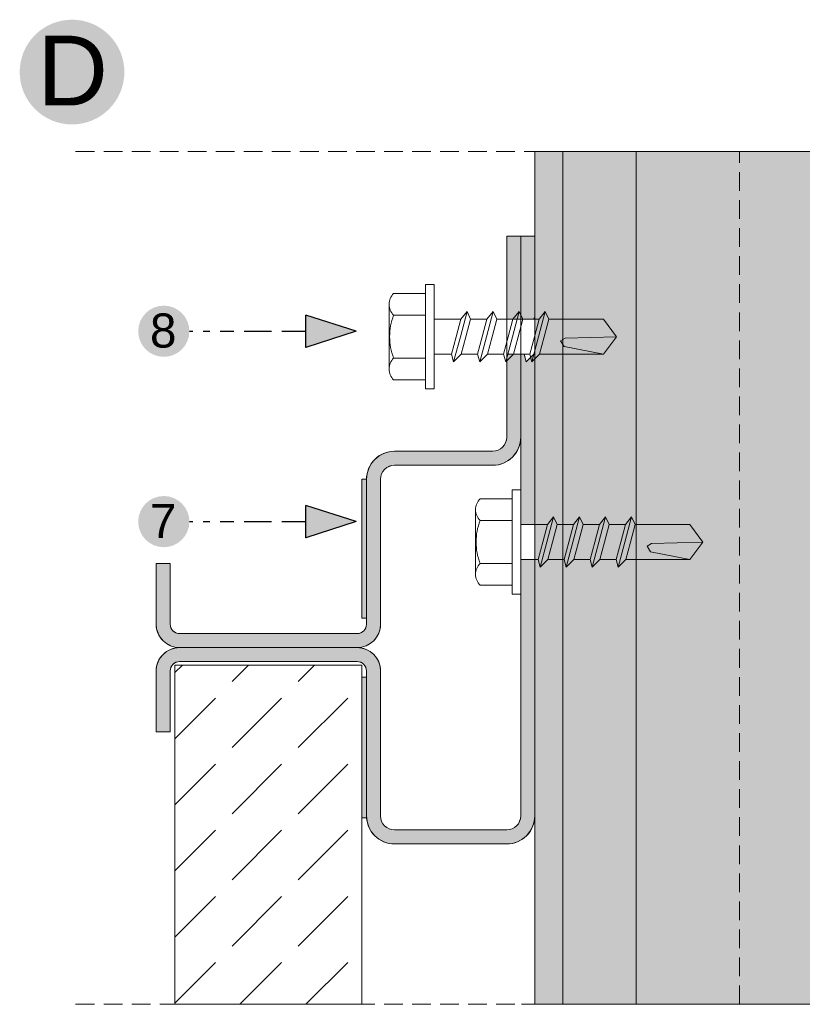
# Model space of a CAD drawing. Extents: x -106507 to -42801, y 48734 to 74234.
# Tile 65 of 69: x -45341 to -44503, y 69871 to 70924. Entities that reach past the tile are written whole.
import ezdxf

# ---------------------------------------------------------------- set-up
doc = ezdxf.new("R2010")
doc.units = 0
doc.header["$MEASUREMENT"] = 0
doc.linetypes.add('Hidden Line', pattern=[30, 20, -10])
for name, color, linetype, lineweight, true_color in [('2D - Ogólne_Pen_No__5', 7, 'Continuous', 25, 0x40a5ff), ('2D Drafting - General_Pen_No__102', 7, 'Continuous', 13, 0xcccccc), ('2D Drafting - General_Pen_No__141', 7, 'Continuous', 0, 0xe8e8e8), ('2D Drafting - General_Pen_No__2', 7, 'Continuous', 15, 0x7f7f7f), ('2D Drafting - General_Pen_No__5', 7, 'Continuous', 25, 0x40a5ff), ('2D Drafting - General_Pen_No__81', 7, 'Continuous', 20, 0x6a6a6a)]:
    doc.layers.add(name, color=color, linetype=linetype, lineweight=lineweight, true_color=true_color)
doc.layers.add('2D Drafting - General_Pen_No__1', color=7, linetype='Continuous', lineweight=13)
doc.layers.add('Opisy - Tekst_Pen_No__121', color=255, linetype='Continuous', lineweight=0)
doc.styles.add('GENERATED_STYLE_4', font='arial.ttf')

msp = doc.modelspace()

# ---------------------------------------------------------------- hatches: boundary and pattern name
at = {"layer": '2D - Ogólne_Pen_No__5', "linetype": 'Continuous'}
for points in [[(-45340.57, 70867.55, 1), (-45228.56, 70867.55, 1)], [(-45213.79, 70590.37, 1), (-45159.02, 70590.37, 1)], [(-45213.79, 70386.78, 1), (-45159.02, 70386.78, 1)]]:
    msp.add_hatch(color=256, dxfattribs=at).paths.add_polyline_path(points, flags=0)
at = {"layer": '2D Drafting - General_Pen_No__102', "linetype": 'Continuous'}
for points in [[(-44819.54, 70603.22), (-44819.54, 70692.07), (-44804.54, 70692.07), (-44804.54, 70603.22)], [(-44804.54, 70603.22), (-44804.54, 70692.07), (-44789.54, 70692.07), (-44789.54, 70605.06), (-44791.02, 70603.22)], [(-44804.54, 70603.22), (-44804.54, 70692.07), (-44789.54, 70692.07), (-44789.54, 70605.06), (-44791.02, 70603.22)], [(-45169.54, 70252.07, -0.4142136), (-45194.54, 70277.07), (-45194.54, 70342.07), (-45179.54, 70342.07), (-45179.54, 70334.03), (-45179.54, 70283.62), (-45179.54, 70277.07, 0.4142136), (-45169.54, 70267.07), (-44979.54, 70267.07, 0.4142136), (-44969.54, 70277.07), (-44969.54, 70432.07, -0.4142136), (-44939.54, 70462.07), (-44834.54, 70462.07, 0.4142136), (-44819.54, 70477.07), (-44819.54, 70528.67), (-44819.54, 70565.95), (-44804.54, 70565.95), (-44804.54, 70477.07, -0.4142136), (-44834.54, 70447.07), (-44939.54, 70447.07, 0.4142136), (-44954.54, 70432.07), (-44954.54, 70277.07, -0.4142136), (-44979.54, 70252.07)], [(-44789.54, 70383.59), (-44804.54, 70383.59), (-44804.54, 70420.87), (-44804.54, 70565.95), (-44801.01, 70565.95), (-44798.81, 70557.75), (-44790.61, 70565.95), (-44789.54, 70565.95)], [(-45169.54, 70252.07), (-44979.54, 70252.07, -0.4142136), (-44954.54, 70227.07), (-44954.54, 70072.07, 0.4142136), (-44939.54, 70057.07), (-44819.54, 70057.07, 0.4142136), (-44804.54, 70072.07), (-44804.54, 70346.31), (-44789.54, 70346.31), (-44789.54, 70072.07, -0.4142136), (-44819.54, 70042.07), (-44939.54, 70042.07, -0.4142136), (-44969.54, 70072.07), (-44969.54, 70227.07, 0.4142136), (-44979.54, 70237.07), (-45169.54, 70237.07, 0.4142136), (-45179.54, 70227.07), (-45179.54, 70220.53), (-45179.54, 70170.12), (-45179.54, 70162.07), (-45194.54, 70162.07), (-45194.54, 70227.07, -0.4142136)]]:
    msp.add_hatch(color=256, dxfattribs=at).paths.add_polyline_path(points, flags=0)
at = {"layer": '2D Drafting - General_Pen_No__141', "linetype": 'Continuous'}
msp.add_hatch(color=256, dxfattribs=at).paths.add_polyline_path([(-44789.54, 69870.59), (-44103.49, 69870.59), (-44103.49, 70782.5), (-44789.54, 70782.5)], flags=0)
at = {"layer": '2D Drafting - General_Pen_No__5', "linetype": 'Continuous'}
for points in [[(-45034.53, 70607.65), (-45034.53, 70573.1), (-44980.43, 70590.37)], [(-45034.53, 70404.05), (-45034.53, 70369.5), (-44980.43, 70386.78)]]:
    msp.add_hatch(color=256, dxfattribs=at).paths.add_polyline_path(points, flags=0)
at = {"layer": '2D Drafting - General_Pen_No__81', "linetype": 'Continuous'}
for points in [[(-44974.45, 70432.07), (-44969.54, 70432.07), (-44969.54, 70283.62), (-44974.45, 70283.62)], [(-44974.45, 70069.9), (-44969.54, 70069.9), (-44969.54, 70220.53), (-44974.45, 70220.53)]]:
    msp.add_hatch(color=256, dxfattribs=at).paths.add_polyline_path(points, flags=0)
h = msp.add_hatch(dxfattribs=at)
h.set_pattern_fill('Beton', color=256, style=0, pattern_type=2)
h.set_pattern_definition([(45, (0, 0), (-70.71068, 70.71068), [75, -25]), (45, (7e-15, 70.71), (-70.71068, 70.71068), [75, -25])])
h.paths.add_polyline_path([(-45174.54, 70233.34), (-44974.54, 70233.34), (-44974.54, 69870.59), (-45174.54, 69870.59)], flags=0)

# ---------------------------------------------------------------- linework, layer by layer
at = {"layer": '2D - Ogólne_Pen_No__5', "linetype": 'Continuous'}
for p, q in [((-45034.53, 70573.1), (-45034.53, 70607.65)), ((-44980.43, 70590.37), (-45034.53, 70607.65)), ((-45159.02, 70590.37), (-45155.36, 70590.37)), ((-45144.39, 70590.37), (-45137.07, 70590.37)), ((-45126.09, 70590.37), (-45111.45, 70590.37)), ((-45100.47, 70590.37), (-45071.19, 70590.37)), ((-45060.21, 70590.37), (-45034.53, 70590.37)), ((-44980.43, 70590.37), (-45034.53, 70573.1)), ((-44980.43, 70386.78), (-45034.53, 70404.05)), ((-45034.53, 70369.5), (-45034.53, 70404.05)), ((-45159.02, 70386.78), (-45155.36, 70386.78)), ((-45144.39, 70386.78), (-45137.07, 70386.78)), ((-45126.09, 70386.78), (-45111.45, 70386.78)), ((-45100.47, 70386.78), (-45071.19, 70386.78)), ((-45060.21, 70386.78), (-45034.53, 70386.78)), ((-44980.43, 70386.78), (-45034.53, 70369.5))]:
    msp.add_line(p, q, dxfattribs=at)
at = {"layer": '2D Drafting - General_Pen_No__1', "linetype": 'Continuous', "flags": 128}
for points in [[(-45034.53, 70607.65), (-45034.53, 70573.1), (-44980.43, 70590.37)], [(-45034.53, 70404.05), (-45034.53, 70369.5), (-44980.43, 70386.78)]]:
    msp.add_lwpolyline(points, close=True, dxfattribs=at)
at = {"layer": '2D Drafting - General_Pen_No__2', "linetype": 'Hidden Line'}
for p, q in [((-45280.69, 70782.5), (-43523.35, 70782.5)), ((-44570.48, 69870.59), (-44570.48, 70782.5)), ((-45280.69, 69870.59), (-43523.35, 69870.59))]:
    msp.add_line(p, q, dxfattribs=at)
at = {"layer": '2D Drafting - General_Pen_No__2', "linetype": 'Continuous'}
for p, q in [((-44789.54, 69870.59), (-44789.54, 70782.5)), ((-44759.54, 69870.59), (-44759.54, 70782.5)), ((-44681.21, 69870.59), (-44681.21, 70782.5)), ((-44819.54, 70692.07), (-44819.54, 70477.07)), ((-44804.54, 70692.07), (-44819.54, 70692.07)), ((-44804.54, 70692.07), (-44804.54, 70072.07)), ((-44789.54, 70692.07), (-44804.54, 70692.07)), ((-44804.54, 70692.07), (-44804.54, 70477.07)), ((-44789.54, 70692.07), (-44789.54, 70072.07)), ((-44906.35, 70584.57), (-44906.35, 70640.49)), ((-44906.35, 70640.49), (-44897.03, 70640.49)), ((-44897.03, 70640.49), (-44897.03, 70584.57)), ((-44940.52, 70630.79), (-44906.35, 70630.79)), ((-44945.41, 70550.01), (-44945.41, 70619.14)), ((-44940.52, 70607.49), (-44906.35, 70607.49)), ((-44897.03, 70603.21), (-44868.51, 70603.21)), ((-44868.51, 70603.21), (-44873.5, 70584.57)), ((-44861.92, 70611.41), (-44869.11, 70584.57)), ((-44861.92, 70611.41), (-44868.51, 70603.21)), ((-44858.11, 70603.21), (-44863.11, 70584.57)), ((-44858.11, 70603.21), (-44861.92, 70611.41)), ((-44858.11, 70603.21), (-44840.67, 70603.21)), ((-44840.67, 70603.21), (-44845.66, 70584.57)), ((-44834.08, 70611.41), (-44841.27, 70584.57)), ((-44834.08, 70611.41), (-44840.67, 70603.21)), ((-44830.27, 70603.21), (-44835.27, 70584.57)), ((-44830.27, 70603.21), (-44834.08, 70611.41)), ((-44830.27, 70603.21), (-44812.83, 70603.21)), ((-44812.83, 70603.21), (-44817.82, 70584.57)), ((-44806.24, 70611.41), (-44813.43, 70584.57)), ((-44806.24, 70611.41), (-44812.83, 70603.21)), ((-44802.43, 70603.21), (-44807.42, 70584.57)), ((-44802.43, 70603.21), (-44806.24, 70611.41)), ((-44802.43, 70603.21), (-44784.99, 70603.21)), ((-44784.99, 70603.21), (-44789.98, 70584.57)), ((-44778.39, 70611.41), (-44785.59, 70584.57)), ((-44778.39, 70611.41), (-44784.99, 70603.21)), ((-44774.59, 70603.21), (-44779.58, 70584.57)), ((-44774.59, 70603.21), (-44778.39, 70611.41)), ((-44774.59, 70603.21), (-44716.07, 70603.21)), ((-44716.07, 70603.21), (-44702.09, 70584.57)), ((-44906.35, 70584.57), (-44906.35, 70528.66)), ((-44897.03, 70528.66), (-44897.03, 70584.57)), ((-44878.5, 70565.93), (-44873.5, 70584.57)), ((-44876.3, 70557.73), (-44869.11, 70584.57)), ((-44868.1, 70565.93), (-44863.11, 70584.57)), ((-44850.66, 70565.93), (-44845.66, 70584.57)), ((-44848.46, 70557.73), (-44841.27, 70584.57)), ((-44840.26, 70565.93), (-44835.27, 70584.57)), ((-44822.82, 70565.93), (-44817.82, 70584.57)), ((-44820.62, 70557.73), (-44813.43, 70584.57)), ((-44812.42, 70565.93), (-44807.42, 70584.57)), ((-44794.97, 70565.93), (-44789.98, 70584.57)), ((-44792.78, 70557.73), (-44785.59, 70584.57)), ((-44784.58, 70565.93), (-44779.58, 70584.57)), ((-44761.9, 70580.14), (-44757.04, 70582.84)), ((-44758.12, 70573.94), (-44761.9, 70580.14)), ((-44757.04, 70582.84), (-44702.09, 70584.57)), ((-44716.07, 70565.93), (-44702.09, 70584.57)), ((-44716.07, 70565.93), (-44758.12, 70573.94)), ((-44940.52, 70561.66), (-44906.35, 70561.66)), ((-44897.03, 70565.93), (-44878.5, 70565.93)), ((-44878.5, 70565.93), (-44876.3, 70557.73)), ((-44876.3, 70557.73), (-44868.1, 70565.93)), ((-44868.1, 70565.93), (-44850.66, 70565.93)), ((-44850.66, 70565.93), (-44848.46, 70557.73)), ((-44848.46, 70557.73), (-44840.26, 70565.93)), ((-44840.26, 70565.93), (-44822.82, 70565.93)), ((-44822.82, 70565.93), (-44820.62, 70557.73)), ((-44820.62, 70557.73), (-44812.42, 70565.93)), ((-44812.42, 70565.93), (-44794.97, 70565.93)), ((-44794.97, 70565.93), (-44792.78, 70557.73)), ((-44792.78, 70557.73), (-44784.58, 70565.93)), ((-44784.58, 70565.93), (-44716.07, 70565.93)), ((-44940.52, 70538.36), (-44906.35, 70538.36)), ((-44906.35, 70528.66), (-44897.03, 70528.66)), ((-44834.54, 70462.07), (-44939.54, 70462.07)), ((-44834.54, 70447.07), (-44939.54, 70447.07)), ((-44969.54, 70432.07), (-44969.54, 70277.07)), ((-44954.54, 70432.07), (-44954.54, 70277.07)), ((-44813.86, 70364.95), (-44813.86, 70420.87)), ((-44813.86, 70420.87), (-44804.54, 70420.87)), ((-44804.54, 70420.87), (-44804.54, 70364.95)), ((-44848.03, 70411.17), (-44813.86, 70411.17)), ((-44852.92, 70330.39), (-44852.92, 70399.52)), ((-44769.43, 70391.79), (-44776.62, 70364.95)), ((-44769.43, 70391.79), (-44776.02, 70383.59)), ((-44765.62, 70383.59), (-44769.43, 70391.79)), ((-44741.58, 70391.79), (-44748.78, 70364.95)), ((-44741.58, 70391.79), (-44748.18, 70383.59)), ((-44737.78, 70383.59), (-44741.58, 70391.79)), ((-44713.74, 70391.79), (-44720.93, 70364.95)), ((-44713.74, 70391.79), (-44720.33, 70383.59)), ((-44709.94, 70383.59), (-44713.74, 70391.79)), ((-44685.9, 70391.79), (-44693.09, 70364.95)), ((-44685.9, 70391.79), (-44692.49, 70383.59)), ((-44682.1, 70383.59), (-44685.9, 70391.79)), ((-44848.03, 70387.87), (-44813.86, 70387.87)), ((-44804.54, 70383.59), (-44776.02, 70383.59)), ((-44776.02, 70383.59), (-44781.01, 70364.95)), ((-44765.62, 70383.59), (-44770.61, 70364.95)), ((-44765.62, 70383.59), (-44748.18, 70383.59)), ((-44748.18, 70383.59), (-44753.17, 70364.95)), ((-44737.78, 70383.59), (-44742.77, 70364.95)), ((-44737.78, 70383.59), (-44720.33, 70383.59)), ((-44720.33, 70383.59), (-44725.33, 70364.95)), ((-44709.94, 70383.59), (-44714.93, 70364.95)), ((-44709.94, 70383.59), (-44692.49, 70383.59)), ((-44692.49, 70383.59), (-44697.49, 70364.95)), ((-44682.1, 70383.59), (-44687.09, 70364.95)), ((-44682.1, 70383.59), (-44623.58, 70383.59)), ((-44623.58, 70383.59), (-44609.6, 70364.95)), ((-44813.86, 70364.95), (-44813.86, 70309.04)), ((-44804.54, 70309.04), (-44804.54, 70364.95)), ((-44786.01, 70346.31), (-44781.01, 70364.95)), ((-44783.81, 70338.11), (-44776.62, 70364.95)), ((-44775.61, 70346.31), (-44770.61, 70364.95)), ((-44758.16, 70346.31), (-44753.17, 70364.95)), ((-44755.97, 70338.11), (-44748.78, 70364.95)), ((-44747.77, 70346.31), (-44742.77, 70364.95)), ((-44730.32, 70346.31), (-44725.33, 70364.95)), ((-44728.13, 70338.11), (-44720.93, 70364.95)), ((-44719.93, 70346.31), (-44714.93, 70364.95)), ((-44702.48, 70346.31), (-44697.49, 70364.95)), ((-44700.29, 70338.11), (-44693.09, 70364.95)), ((-44692.09, 70346.31), (-44687.09, 70364.95)), ((-44669.4, 70360.52), (-44664.55, 70363.22)), ((-44665.63, 70354.32), (-44669.4, 70360.52)), ((-44664.55, 70363.22), (-44609.6, 70364.95)), ((-44623.58, 70346.31), (-44609.6, 70364.95)), ((-44623.58, 70346.31), (-44665.63, 70354.32)), ((-45194.54, 70342.07), (-45194.54, 70277.07)), ((-45194.54, 70342.07), (-45179.54, 70342.07)), ((-45179.54, 70342.07), (-45179.54, 70277.07)), ((-44848.03, 70342.04), (-44813.86, 70342.04)), ((-44804.54, 70346.31), (-44786.01, 70346.31)), ((-44786.01, 70346.31), (-44783.81, 70338.11)), ((-44783.81, 70338.11), (-44775.61, 70346.31)), ((-44775.61, 70346.31), (-44758.16, 70346.31)), ((-44758.16, 70346.31), (-44755.97, 70338.11)), ((-44755.97, 70338.11), (-44747.77, 70346.31)), ((-44747.77, 70346.31), (-44730.32, 70346.31)), ((-44730.32, 70346.31), (-44728.13, 70338.11)), ((-44728.13, 70338.11), (-44719.93, 70346.31)), ((-44719.93, 70346.31), (-44702.48, 70346.31)), ((-44702.48, 70346.31), (-44700.29, 70338.11)), ((-44700.29, 70338.11), (-44692.09, 70346.31)), ((-44692.09, 70346.31), (-44623.58, 70346.31)), ((-44848.03, 70318.74), (-44813.86, 70318.74)), ((-44813.86, 70309.04), (-44804.54, 70309.04)), ((-44979.54, 70267.07), (-45169.54, 70267.07)), ((-44979.54, 70252.07), (-45169.54, 70252.07)), ((-44979.54, 70252.07), (-45169.54, 70252.07)), ((-44979.54, 70237.07), (-45169.54, 70237.07)), ((-45194.54, 70162.07), (-45194.54, 70227.07)), ((-45179.54, 70162.07), (-45179.54, 70227.07)), ((-44969.54, 70072.07), (-44969.54, 70227.07)), ((-44954.54, 70072.07), (-44954.54, 70227.07)), ((-45194.54, 70162.07), (-45179.54, 70162.07)), ((-44819.54, 70057.07), (-44939.54, 70057.07)), ((-44819.54, 70042.07), (-44939.54, 70042.07)), ((-44803.77, 69870.59), (-44638.12, 69870.59))]:
    msp.add_line(p, q, dxfattribs=at)
at = {"layer": '2D Drafting - General_Pen_No__2', "linetype": 'Continuous', "flags": 128}
for points in [[(-44789.54, 69870.59), (-44103.49, 69870.59), (-44103.49, 70782.5), (-44789.54, 70782.5)], [(-44819.54, 70603.22), (-44819.54, 70692.07), (-44804.54, 70692.07), (-44804.54, 70603.22)], [(-44804.54, 70603.22), (-44804.54, 70692.07), (-44789.54, 70692.07), (-44789.54, 70605.06), (-44791.02, 70603.22)], [(-44804.54, 70603.22), (-44804.54, 70692.07), (-44789.54, 70692.07), (-44789.54, 70605.06), (-44791.02, 70603.22)], [(-44789.54, 70383.59), (-44804.54, 70383.59), (-44804.54, 70420.87), (-44804.54, 70565.95), (-44801.01, 70565.95), (-44798.81, 70557.75), (-44790.61, 70565.95), (-44789.54, 70565.95)], [(-44974.45, 70432.07), (-44969.54, 70432.07), (-44969.54, 70283.62), (-44974.45, 70283.62)], [(-45174.54, 70233.34), (-44974.54, 70233.34), (-44974.54, 69870.59), (-45174.54, 69870.59)], [(-44974.45, 70069.9), (-44969.54, 70069.9), (-44969.54, 70220.53), (-44974.45, 70220.53)]]:
    msp.add_lwpolyline(points, close=True, dxfattribs=at)
for points in [[(-45169.54, 70252.07, -0.4142136), (-45194.54, 70277.07), (-45194.54, 70342.07), (-45179.54, 70342.07), (-45179.54, 70334.03), (-45179.54, 70283.62), (-45179.54, 70277.07, 0.4142136), (-45169.54, 70267.07), (-44979.54, 70267.07, 0.4142136), (-44969.54, 70277.07), (-44969.54, 70432.07, -0.4142136), (-44939.54, 70462.07), (-44834.54, 70462.07, 0.4142136), (-44819.54, 70477.07), (-44819.54, 70528.67), (-44819.54, 70565.95), (-44804.54, 70565.95), (-44804.54, 70477.07, -0.4142136), (-44834.54, 70447.07), (-44939.54, 70447.07, 0.4142136), (-44954.54, 70432.07), (-44954.54, 70277.07, -0.4142136), (-44979.54, 70252.07)], [(-45169.54, 70252.07), (-44979.54, 70252.07, -0.4142136), (-44954.54, 70227.07), (-44954.54, 70072.07, 0.4142136), (-44939.54, 70057.07), (-44819.54, 70057.07, 0.4142136), (-44804.54, 70072.07), (-44804.54, 70346.31), (-44789.54, 70346.31), (-44789.54, 70072.07, -0.4142136), (-44819.54, 70042.07), (-44939.54, 70042.07, -0.4142136), (-44969.54, 70072.07), (-44969.54, 70227.07, 0.4142136), (-44979.54, 70237.07), (-45169.54, 70237.07, 0.4142136), (-45179.54, 70227.07), (-45179.54, 70220.53), (-45179.54, 70170.12), (-45179.54, 70162.07), (-45194.54, 70162.07), (-45194.54, 70227.07, -0.4142136)]]:
    msp.add_lwpolyline(points, format="xyb", close=True, dxfattribs=at)
at = {"layer": '2D Drafting - General_Pen_No__2', "linetype": 'Continuous'}
for centre, radius, start, end in [((-44929.08, 70619.14), 16.33, 134.47805, 225.52195), ((-44881.22, 70584.57), 63.58, 158.87798, 180), ((-44881.22, 70584.57), 63.58, 180, 201.12202), ((-44929.08, 70550.01), 16.33, 134.47805, 225.52195), ((-44834.54, 70477.07), 15, 270, 0), ((-44834.54, 70477.07), 30, 270, 0), ((-44939.54, 70432.07), 30, 90, 180), ((-44939.54, 70432.07), 15, 90, 180), ((-44836.59, 70399.52), 16.33, 134.47805, 225.52195), ((-44788.72, 70364.95), 63.58, 158.87798, 180), ((-44788.72, 70364.95), 63.58, 180, 201.12202), ((-44836.59, 70330.39), 16.33, 134.47805, 225.52195), ((-45169.54, 70277.07), 25, 180, 270), ((-45169.54, 70277.07), 10, 180, 270), ((-44979.54, 70277.07), 25, 270, 0), ((-44979.54, 70277.07), 10, 270, 0), ((-45169.54, 70227.07), 25, 90, 180), ((-44979.54, 70227.07), 25, 0, 90), ((-45169.54, 70227.07), 10, 90, 180), ((-44979.54, 70227.07), 10, 0, 90), ((-44939.54, 70072.07), 30, 180, 270), ((-44939.54, 70072.07), 15, 180, 270), ((-44819.54, 70072.07), 15, 270, 0), ((-44819.54, 70072.07), 30, 270, 0)]:
    msp.add_arc(centre, radius, start, end, dxfattribs=at)

# ---------------------------------------------------------------- texts
at = {"layer": 'Opisy - Tekst_Pen_No__121', "linetype": 'Continuous', "attachment_point": 1, "style": 'GENERATED_STYLE_4'}
for s, insert, char_height in [('{D}', (-45321.51, 70906.49), 74.641), ('{8}', (-45201.2, 70609.4), 36.498), ('{7}', (-45201.13, 70405.8), 36.498)]:
    msp.add_mtext(s, dxfattribs=dict(at, insert=insert, char_height=char_height))

doc.saveas('drawing.dxf')
